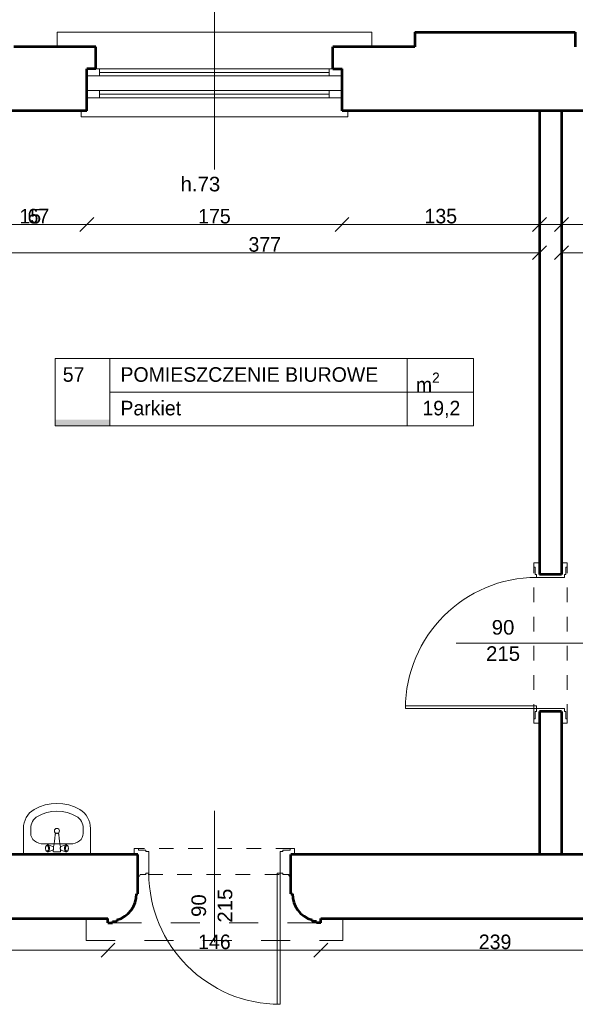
# Model space of a CAD drawing. Header units: inches. Extents: x -21887 to 84279, y -131485 to 67836.
# Tile 225 of 256: x 38945 to 42756, y 54442 to 61197. Entities that reach past the tile are written whole.
import ezdxf

# ---------------------------------------------------------------- set-up
doc = ezdxf.new("R2010")
doc.units = ezdxf.units.IN
doc.header["$MEASUREMENT"] = 0
doc.linetypes.add('Dashed', pattern=[400, 200, -200])
doc.linetypes.add('Dashed copy', pattern=[200, 100, -100])
doc.layers.get('0').update_dxf_attribs({"lineweight": 13})
doc.layers.get('Defpoints').update_dxf_attribs({"lineweight": 13})
for name, color, linetype, lineweight in [('AI_MURY', 7, 'Continuous', 53), ('Dimensioning', 7, 'Continuous', 13), ('DRZWI', 7, 'Continuous', 13), ('dzialowki', 7, 'Continuous', 53), ('Furniture & Equipment', 7, 'Continuous', 13), ('OPISY TABELKI', 7, 'Continuous', 13), ('PODCIAGI', 7, 'Continuous', 13)]:
    doc.layers.add(name, color=color, linetype=linetype, lineweight=lineweight)
doc.styles.add('GENERATED_STYLE_7', font='txt')
doc.styles.add('GENERATED_STYLE_8', font='txt')
doc.styles.add('GENERATED_STYLE_9', font='txt')
doc.styles.add('Style-Courier New', font='txt')
doc.dimstyles.new('Dimstyle_5', dxfattribs={"dimtxt": 100, "dimasz": 95, "dimexe": 0.18, "dimexo": 0, "dimgap": 0.09, "dimtad": 1, "dimtih": 1, "dimtoh": 1, "dimdec": 0, "dimlfac": 0.1, "dimzin": 0, "dimdsep": 46, "dimlunit": 5, "dimtxsty": 'GENERATED_STYLE_7', "dimblk": 'ARROWHEAD_6', "dimcen": 0.09, "dimclrd": 161, "dimclre": 161, "dimclrt": 7, "dimadec": 0, "dimazin": 0, "dimtfac": 1, "dimtdec": 0, "dimtmove": 0, "dimatfit": 3, "dimfxl": 0, "dimtolj": 1, "dimtzin": 0, "dimarcsym": 0})

# ---------------------------------------------------------------- blocks, each defined once
blk = doc.blocks.new('Basin 01_59')
at = {"layer": 'Furniture & Equipment', "color": 9, "linetype": 'Continuous'}
for p, q in [((0, 350), (0, 171.8)), ((460, 350), (0, 350)), ((460, 350), (460, 171.8)), ((138.9, 278.2), (138.9, 278.2)), ((321.1, 278.2), (138.9, 278.2)), ((151.7, 311.7), (151.5, 308.2)), ((151.7, 311.7), (151.5, 308.2)), ((151.5, 308.2), (151.7, 304.7)), ((151.5, 308.2), (151.7, 304.7)), ((152.1, 315), (151.7, 311.7)), ((152.1, 315), (151.7, 311.7)), ((151.7, 304.7), (152.1, 301.4)), ((151.7, 304.7), (152.1, 301.4)), ((152.8, 318.2), (152.1, 315)), ((152.8, 318.2), (152.1, 315)), ((152.1, 301.4), (152.8, 298.2)), ((152.1, 301.4), (152.8, 298.2)), ((153.8, 321.1), (152.8, 318.2)), ((153.8, 321.1), (152.8, 318.2)), ((152.8, 298.2), (153.8, 295.3)), ((152.8, 298.2), (153.8, 295.3)), ((155.1, 323.5), (153.8, 321.1)), ((155.1, 323.5), (153.8, 321.1)), ((153.8, 295.3), (155.1, 292.9)), ((153.8, 295.3), (155.1, 292.9)), ((156.5, 325.5), (155.1, 323.5)), ((156.5, 325.5), (155.1, 323.5)), ((155.1, 292.9), (156.5, 290.9)), ((155.1, 292.9), (156.5, 290.9)), ((158.1, 327), (156.5, 325.5)), ((158.1, 327), (156.5, 325.5)), ((156.5, 290.9), (158.1, 289.4)), ((156.5, 290.9), (158.1, 289.4)), ((162.6, 330.7), (158.1, 327)), ((162.6, 330.7), (158.1, 327)), ((159.8, 327.9), (158.1, 327)), ((159.8, 327.9), (158.1, 327)), ((158.1, 289.4), (159.8, 288.5)), ((162.6, 285.6), (158.1, 289.4)), ((158.1, 289.4), (159.8, 288.5)), ((162.6, 285.6), (158.1, 289.4)), ((161.5, 328.2), (159.8, 327.9)), ((161.5, 328.2), (159.8, 327.9)), ((159.8, 288.5), (161.5, 288.2)), ((159.8, 288.5), (161.5, 288.2)), ((163.2, 327.9), (161.5, 328.2)), ((163.2, 327.9), (161.5, 328.2)), ((161.5, 288.2), (163.2, 288.5)), ((161.5, 288.2), (163.2, 288.5)), ((164.6, 331.8), (162.6, 330.7)), ((164.6, 331.8), (162.6, 330.7)), ((162.6, 285.6), (164.6, 284.6)), ((162.6, 285.6), (164.6, 284.6)), ((164.9, 327), (163.2, 327.9)), ((164.9, 327), (163.2, 327.9)), ((163.2, 288.5), (164.9, 289.4)), ((163.2, 288.5), (164.9, 289.4)), ((166.7, 332.2), (164.6, 331.8)), ((166.7, 332.2), (164.6, 331.8)), ((164.6, 284.6), (166.7, 284.2)), ((164.6, 284.6), (166.7, 284.2)), ((166.5, 325.5), (164.9, 327)), ((166.5, 325.5), (164.9, 327)), ((164.9, 289.4), (166.5, 290.9)), ((164.9, 289.4), (166.5, 290.9)), ((167.9, 323.5), (166.5, 325.5)), ((167.9, 323.5), (166.5, 325.5)), ((166.5, 290.9), (167.9, 292.9)), ((166.5, 290.9), (167.9, 292.9)), ((168.8, 331.8), (166.7, 332.2)), ((168.8, 331.8), (166.7, 332.2)), ((166.7, 284.2), (168.8, 284.6)), ((166.7, 284.2), (168.8, 284.6)), ((169.2, 321.1), (167.9, 323.5)), ((169.2, 321.1), (167.9, 323.5)), ((167.9, 292.9), (169.2, 295.3)), ((167.9, 292.9), (169.2, 295.3)), ((170.8, 330.7), (168.8, 331.8)), ((202.4, 320), (168.8, 331.8)), ((170.8, 330.7), (168.8, 331.8)), ((202.4, 320), (168.8, 331.8)), ((202.4, 296.4), (168.8, 284.6)), ((202.4, 296.4), (168.8, 284.6)), ((168.8, 284.6), (170.8, 285.6)), ((168.8, 284.6), (170.8, 285.6)), ((170.2, 318.2), (169.2, 321.1)), ((170.2, 318.2), (169.2, 321.1)), ((169.2, 295.3), (170.2, 298.2)), ((169.2, 295.3), (170.2, 298.2)), ((170.9, 315), (170.2, 318.2)), ((170.9, 315), (170.2, 318.2)), ((170.2, 298.2), (170.9, 301.4)), ((170.2, 298.2), (170.9, 301.4)), ((172.7, 329), (170.8, 330.7)), ((172.7, 329), (170.8, 330.7)), ((170.8, 285.6), (172.7, 287.4)), ((170.8, 285.6), (172.7, 287.4)), ((171.4, 311.7), (170.9, 315)), ((171.4, 311.7), (170.9, 315)), ((170.9, 301.4), (171.4, 304.7)), ((170.9, 301.4), (171.4, 304.7)), ((171.5, 308.2), (171.4, 311.7)), ((171.5, 308.2), (171.4, 311.7)), ((171.4, 304.7), (171.5, 308.2)), ((171.4, 304.7), (171.5, 308.2)), ((174.4, 326.6), (172.7, 329)), ((174.4, 326.6), (172.7, 329)), ((172.7, 287.4), (174.4, 289.8)), ((172.7, 287.4), (174.4, 289.8)), ((175.9, 323.6), (174.4, 326.6)), ((175.9, 323.6), (174.4, 326.6)), ((174.4, 289.8), (175.9, 292.8)), ((174.4, 289.8), (175.9, 292.8)), ((177.1, 320.2), (175.9, 323.6)), ((177.1, 320.2), (175.9, 323.6)), ((175.9, 292.8), (177.1, 296.2)), ((175.9, 292.8), (177.1, 296.2)), ((178, 316.4), (177.1, 320.2)), ((178, 316.4), (177.1, 320.2)), ((177.1, 296.2), (178, 300)), ((177.1, 296.2), (178, 300)), ((178.5, 312.4), (178, 316.4)), ((178.5, 312.4), (178, 316.4)), ((178, 300), (178.5, 304)), ((178, 300), (178.5, 304)), ((178.7, 308.2), (178.5, 312.4)), ((178.7, 308.2), (178.5, 312.4)), ((178.5, 304), (178.7, 308.2)), ((178.5, 304), (178.7, 308.2)), ((203.4, 319.5), (202.4, 320)), ((203.4, 319.5), (202.4, 320)), ((202.4, 296.4), (203.4, 296.9)), ((202.4, 296.4), (203.4, 296.9)), ((204.3, 318.6), (203.4, 319.5)), ((204.3, 318.6), (203.4, 319.5)), ((203.4, 296.9), (204.3, 297.8)), ((203.4, 296.9), (204.3, 297.8)), ((205.2, 317.4), (204.3, 318.6)), ((205.2, 317.4), (204.3, 318.6)), ((204.3, 297.8), (205.2, 299)), ((204.3, 297.8), (205.2, 299)), ((206.7, 318.2), (204.6, 318.2)), ((206.7, 318.2), (204.6, 318.2)), ((207.1, 298.2), (204.6, 298.2)), ((207.1, 298.2), (204.6, 298.2)), ((205.2, 331.2), (205, 330.7)), ((205.2, 331.2), (205, 330.7)), ((205, 330.7), (205, 330.2)), ((205, 330.7), (205, 330.2)), ((205, 330.2), (205, 318.2)), ((205, 330.2), (205, 318.2)), ((205, 298.2), (205, 296.2)), ((205, 298.2), (205, 296.2)), ((205, 296.2), (205, 295.7)), ((205, 296.2), (205, 295.7)), ((205, 295.7), (205.2, 295.2)), ((205, 295.7), (205.2, 295.2)), ((205.4, 331.7), (205.2, 331.2)), ((205.4, 331.7), (205.2, 331.2)), ((205.9, 315.9), (205.2, 317.4)), ((205.9, 315.9), (205.2, 317.4)), ((205.2, 299), (205.9, 300.5)), ((205.2, 299), (205.9, 300.5)), ((205.2, 295.2), (208.1, 288.3)), ((205.2, 295.2), (208.1, 288.3)), ((205.7, 332.1), (205.4, 331.7)), ((205.7, 332.1), (205.4, 331.7)), ((206.1, 332.5), (205.7, 332.1)), ((206.1, 332.5), (205.7, 332.1)), ((206.5, 314.2), (205.9, 315.9)), ((206.5, 314.2), (205.9, 315.9)), ((205.9, 300.5), (206.5, 302.2)), ((205.9, 300.5), (206.5, 302.2)), ((206.5, 332.8), (206.1, 332.5)), ((206.5, 332.8), (206.1, 332.5)), ((207, 333), (206.5, 332.8)), ((207, 333), (206.5, 332.8)), ((207, 312.3), (206.5, 314.2)), ((207, 312.3), (206.5, 314.2)), ((206.5, 302.2), (207, 304.1)), ((206.5, 302.2), (207, 304.1)), ((207.5, 333.2), (207, 333)), ((207.5, 333.2), (207, 333)), ((207.2, 310.3), (207, 312.3)), ((207.2, 310.3), (207, 312.3)), ((207, 304.1), (207.2, 306.1)), ((207, 304.1), (207.2, 306.1)), ((207.3, 308.2), (207.2, 310.3)), ((207.3, 308.2), (207.2, 310.3)), ((207.2, 306.1), (207.3, 308.2)), ((207.2, 306.1), (207.3, 308.2)), ((208, 333.2), (207.5, 333.2)), ((208, 333.2), (207.5, 333.2)), ((252, 333.2), (208, 333.2)), ((252, 333.2), (208, 333.2)), ((208, 288.6), (210.7, 276.6)), ((208, 288.6), (210.7, 276.6)), ((210.7, 276.6), (213, 260.3)), ((210.7, 276.6), (213, 260.3)), ((249.3, 276.6), (247, 260.3)), ((249.3, 276.6), (247, 260.3)), ((252, 288.6), (249.3, 276.6)), ((252, 288.6), (249.3, 276.6)), ((254.8, 295.2), (251.9, 288.3)), ((254.8, 295.2), (251.9, 288.3)), ((252.5, 333.2), (252, 333.2)), ((252.5, 333.2), (252, 333.2)), ((253, 333), (252.5, 333.2)), ((253, 333), (252.5, 333.2)), ((252.8, 310.3), (252.7, 308.2)), ((252.8, 310.3), (252.7, 308.2)), ((252.7, 308.2), (252.8, 306.1)), ((252.7, 308.2), (252.8, 306.1)), ((253, 312.3), (252.8, 310.3)), ((253, 312.3), (252.8, 310.3)), ((252.8, 306.1), (253, 304.1)), ((252.8, 306.1), (253, 304.1)), ((253.5, 332.8), (253, 333)), ((253.5, 332.8), (253, 333)), ((253.5, 314.2), (253, 312.3)), ((253.5, 314.2), (253, 312.3)), ((253, 304.1), (253.5, 302.2)), ((253, 304.1), (253.5, 302.2)), ((255.4, 298.2), (253.2, 298.2)), ((255.4, 298.2), (253.2, 298.2)), ((253.9, 332.5), (253.5, 332.8)), ((253.9, 332.5), (253.5, 332.8)), ((255.4, 318.2), (253.5, 318.2)), ((255.4, 318.2), (253.5, 318.2)), ((254.1, 315.9), (253.5, 314.2)), ((254.1, 315.9), (253.5, 314.2)), ((253.5, 302.2), (254.1, 300.5)), ((253.5, 302.2), (254.1, 300.5)), ((254.3, 332.1), (253.9, 332.5)), ((254.3, 332.1), (253.9, 332.5)), ((254.8, 317.4), (254.1, 315.9)), ((254.8, 317.4), (254.1, 315.9)), ((254.1, 300.5), (254.8, 299)), ((254.1, 300.5), (254.8, 299)), ((254.6, 331.7), (254.3, 332.1)), ((254.6, 331.7), (254.3, 332.1)), ((254.8, 331.2), (254.6, 331.7)), ((254.8, 331.2), (254.6, 331.7)), ((255, 330.7), (254.8, 331.2)), ((255, 330.7), (254.8, 331.2)), ((255.7, 318.6), (254.8, 317.4)), ((255.7, 318.6), (254.8, 317.4)), ((254.8, 299), (255.7, 297.8)), ((254.8, 299), (255.7, 297.8)), ((254.8, 295.2), (255, 295.7)), ((254.8, 295.2), (255, 295.7)), ((255, 330.2), (255, 330.7)), ((255, 330.2), (255, 330.7)), ((255, 318.2), (255, 330.2)), ((255, 318.2), (255, 330.2)), ((255, 296.2), (255, 298.2)), ((255, 296.2), (255, 298.2)), ((255, 295.7), (255, 296.2)), ((255, 295.7), (255, 296.2)), ((256.6, 319.5), (255.7, 318.6)), ((256.6, 319.5), (255.7, 318.6)), ((255.7, 297.8), (256.6, 296.9)), ((255.7, 297.8), (256.6, 296.9)), ((257.6, 320), (256.6, 319.5)), ((257.6, 320), (256.6, 319.5)), ((256.6, 296.9), (257.6, 296.4)), ((256.6, 296.9), (257.6, 296.4)), ((257.6, 320), (291.2, 331.8)), ((257.6, 320), (291.2, 331.8)), ((257.6, 296.4), (291.2, 284.6)), ((257.6, 296.4), (291.2, 284.6)), ((281.5, 312.4), (281.3, 308.2)), ((281.5, 312.4), (281.3, 308.2)), ((281.3, 308.2), (281.5, 304)), ((281.3, 308.2), (281.5, 304)), ((282, 316.4), (281.5, 312.4)), ((282, 316.4), (281.5, 312.4)), ((281.5, 304), (282, 300)), ((281.5, 304), (282, 300)), ((282.9, 320.2), (282, 316.4)), ((282.9, 320.2), (282, 316.4)), ((282, 300), (282.9, 296.2)), ((282, 300), (282.9, 296.2)), ((284.1, 323.6), (282.9, 320.2)), ((284.1, 323.6), (282.9, 320.2)), ((282.9, 296.2), (284.1, 292.8)), ((282.9, 296.2), (284.1, 292.8)), ((285.6, 326.6), (284.1, 323.6)), ((285.6, 326.6), (284.1, 323.6)), ((284.1, 292.8), (285.6, 289.8)), ((284.1, 292.8), (285.6, 289.8)), ((287.3, 329), (285.6, 326.6)), ((287.3, 329), (285.6, 326.6)), ((285.6, 289.8), (287.3, 287.4)), ((285.6, 289.8), (287.3, 287.4)), ((289.2, 330.7), (287.3, 329)), ((289.2, 330.7), (287.3, 329)), ((287.3, 287.4), (289.2, 285.6)), ((287.3, 287.4), (289.2, 285.6)), ((288.6, 311.7), (288.5, 308.2)), ((288.6, 311.7), (288.5, 308.2)), ((288.5, 308.2), (288.6, 304.7)), ((288.5, 308.2), (288.6, 304.7)), ((289.1, 315), (288.6, 311.7)), ((289.1, 315), (288.6, 311.7)), ((288.6, 304.7), (289.1, 301.4)), ((288.6, 304.7), (289.1, 301.4)), ((289.8, 318.2), (289.1, 315)), ((289.8, 318.2), (289.1, 315)), ((289.1, 301.4), (289.8, 298.2)), ((289.1, 301.4), (289.8, 298.2)), ((291.2, 331.8), (289.2, 330.7)), ((291.2, 331.8), (289.2, 330.7)), ((289.2, 285.6), (291.2, 284.6)), ((289.2, 285.6), (291.2, 284.6)), ((290.8, 321.1), (289.8, 318.2)), ((290.8, 321.1), (289.8, 318.2)), ((289.8, 298.2), (290.8, 295.3)), ((289.8, 298.2), (290.8, 295.3)), ((292.1, 323.5), (290.8, 321.1)), ((292.1, 323.5), (290.8, 321.1)), ((290.8, 295.3), (292.1, 292.9)), ((290.8, 295.3), (292.1, 292.9)), ((293.3, 332.2), (291.2, 331.8)), ((293.3, 332.2), (291.2, 331.8)), ((291.2, 284.6), (293.3, 284.2)), ((291.2, 284.6), (293.3, 284.2)), ((293.5, 325.5), (292.1, 323.5)), ((293.5, 325.5), (292.1, 323.5)), ((292.1, 292.9), (293.5, 290.9)), ((292.1, 292.9), (293.5, 290.9)), ((295.4, 331.8), (293.3, 332.2)), ((295.4, 331.8), (293.3, 332.2)), ((293.3, 284.2), (295.4, 284.6)), ((293.3, 284.2), (295.4, 284.6)), ((295.1, 327), (293.5, 325.5)), ((295.1, 327), (293.5, 325.5)), ((293.5, 290.9), (295.1, 289.4)), ((293.5, 290.9), (295.1, 289.4)), ((296.8, 327.9), (295.1, 327)), ((296.8, 327.9), (295.1, 327)), ((295.1, 289.4), (296.8, 288.5)), ((295.1, 289.4), (296.8, 288.5)), ((297.4, 330.7), (295.4, 331.8)), ((297.4, 330.7), (295.4, 331.8)), ((295.4, 284.6), (297.4, 285.6)), ((295.4, 284.6), (297.4, 285.6)), ((298.5, 328.2), (296.8, 327.9)), ((298.5, 328.2), (296.8, 327.9)), ((296.8, 288.5), (298.5, 288.2)), ((296.8, 288.5), (298.5, 288.2)), ((297.4, 330.7), (301.9, 327)), ((297.4, 330.7), (301.9, 327)), ((297.4, 285.6), (301.9, 289.4)), ((297.4, 285.6), (301.9, 289.4)), ((300.2, 327.9), (298.5, 328.2)), ((300.2, 327.9), (298.5, 328.2)), ((298.5, 288.2), (300.2, 288.5)), ((298.5, 288.2), (300.2, 288.5)), ((301.9, 327), (300.2, 327.9)), ((301.9, 327), (300.2, 327.9)), ((300.2, 288.5), (301.9, 289.4)), ((300.2, 288.5), (301.9, 289.4)), ((303.5, 325.5), (301.9, 327)), ((303.5, 325.5), (301.9, 327)), ((301.9, 289.4), (303.5, 290.9)), ((301.9, 289.4), (303.5, 290.9)), ((304.9, 323.5), (303.5, 325.5)), ((304.9, 323.5), (303.5, 325.5)), ((303.5, 290.9), (304.9, 292.9)), ((303.5, 290.9), (304.9, 292.9)), ((306.2, 321.1), (304.9, 323.5)), ((306.2, 321.1), (304.9, 323.5)), ((304.9, 292.9), (306.2, 295.3)), ((304.9, 292.9), (306.2, 295.3)), ((307.2, 318.2), (306.2, 321.1)), ((307.2, 318.2), (306.2, 321.1)), ((306.2, 295.3), (307.2, 298.2)), ((306.2, 295.3), (307.2, 298.2)), ((307.9, 315), (307.2, 318.2)), ((307.9, 315), (307.2, 318.2)), ((307.2, 298.2), (307.9, 301.4)), ((307.2, 298.2), (307.9, 301.4)), ((308.3, 311.7), (307.9, 315)), ((308.3, 311.7), (307.9, 315)), ((307.9, 301.4), (308.3, 304.7)), ((307.9, 301.4), (308.3, 304.7)), ((308.5, 308.2), (308.3, 311.7)), ((308.5, 308.2), (308.3, 311.7)), ((308.3, 304.7), (308.5, 308.2)), ((308.3, 304.7), (308.5, 308.2)), ((50, 207.5), (50, 171.8)), ((213, 260.4), (215, 239.3)), ((213, 260.4), (215, 239.3)), ((215, 239.3), (216.8, 216.1)), ((215, 239.3), (216.8, 216.1)), ((217, 214), (216.8, 216.1)), ((217, 214), (216.8, 216.1)), ((217, 213.9), (217, 214)), ((217, 213.9), (217, 214)), ((217.6, 211.9), (217, 213.9)), ((217.6, 211.9), (217, 213.9)), ((218.6, 210.1), (217.6, 211.9)), ((218.6, 210.1), (217.6, 211.9)), ((220, 208.3), (218.6, 210.1)), ((220, 208.3), (218.6, 210.1)), ((221.6, 206.9), (220, 208.3)), ((221.6, 206.9), (220, 208.3)), ((223.5, 205.7), (221.6, 206.9)), ((223.5, 205.7), (221.6, 206.9)), ((225.6, 204.9), (223.5, 205.7)), ((225.6, 204.9), (223.5, 205.7)), ((225, 204.9), (223.9, 205.6)), ((226.6, 204.2), (225, 204.9)), ((227.7, 204.3), (225.6, 204.9)), ((227.7, 204.3), (225.6, 204.9)), ((228.3, 203.8), (226.6, 204.2)), ((230, 204.2), (227.7, 204.3)), ((230, 204.2), (227.7, 204.3)), ((230, 203.7), (228.3, 203.8)), ((232.3, 204.3), (230, 204.2)), ((232.3, 204.3), (230, 204.2)), ((231.7, 203.8), (230, 203.7)), ((233.4, 204.2), (231.7, 203.8)), ((234.4, 204.9), (232.3, 204.3)), ((234.4, 204.9), (232.3, 204.3)), ((235, 204.9), (233.4, 204.2)), ((236.5, 205.7), (234.4, 204.9)), ((236.5, 205.7), (234.4, 204.9)), ((236.1, 205.6), (235, 204.9)), ((238.4, 206.9), (236.5, 205.7)), ((238.4, 206.9), (236.5, 205.7)), ((240, 208.3), (238.4, 206.9)), ((240, 208.3), (238.4, 206.9)), ((241.4, 210.1), (240, 208.3)), ((241.4, 210.1), (240, 208.3)), ((242.4, 211.9), (241.4, 210.1)), ((242.4, 211.9), (241.4, 210.1)), ((243, 213.9), (242.4, 211.9)), ((243, 213.9), (242.4, 211.9)), ((243.2, 216.1), (243, 214)), ((243.2, 216.1), (243, 214)), ((243, 213.9), (243, 214)), ((243, 213.9), (243, 214)), ((245, 239.3), (243.2, 216.1)), ((245, 239.3), (243.2, 216.1)), ((247, 260.4), (245, 239.3)), ((247, 260.4), (245, 239.3)), ((410, 207.5), (410, 171.8))]:
    blk.add_line(p, q, dxfattribs=at)
at = {"layer": 'Furniture & Equipment', "color": 9, "linetype": 'Continuous', "flags": 128}
for points in [[(138.9, 278.2), (121.6, 276.9), (104.9, 272.8), (89.5, 266.3), (76, 257.5), (65, 246.8), (56.8, 234.5), (51.7, 221.3), (50, 207.5)], [(410, 207.5), (408.3, 221.3), (403.2, 234.5), (395, 246.8), (384, 257.5), (370.5, 266.3), (355.1, 272.8), (338.4, 276.9), (321.1, 278.2)], [(0, 171.8), (1.2, 152.1), (5, 132.7), (11.1, 114.1), (19.5, 96.5), (30.1, 80.2), (42.7, 65.6), (56.9, 52.9), (72.7, 42.3)], [(50, 171.8), (50.8, 159.2), (53.2, 146.8), (57.1, 134.9), (62.5, 123.6), (69.3, 113.2), (77.3, 103.8), (86.4, 95.7), (96.5, 89)], [(363.5, 89), (373.6, 95.7), (382.7, 103.8), (390.7, 113.2), (397.5, 123.6), (402.9, 134.9), (406.8, 146.8), (409.2, 159.2), (410, 171.8)], [(387.3, 42.3), (403.1, 52.9), (417.3, 65.6), (429.9, 80.2), (440.5, 96.5), (448.9, 114.1), (455, 132.7), (458.8, 152.1), (460, 171.8)], [(96.5, 89), (128, 73.4), (161.1, 62.2), (195.3, 55.3), (230, 53), (264.7, 55.3), (298.9, 62.2), (332, 73.4), (363.5, 89)], [(72.7, 42.3), (109.8, 24), (148.8, 10.8), (189.1, 2.7), (230, 0), (270.9, 2.7), (311.2, 10.8), (350.2, 24), (387.3, 42.3)]]:
    blk.add_lwpolyline(points, dxfattribs=at)
at = {"layer": 'Furniture & Equipment', "color": 9, "linetype": 'Continuous'}
blk.add_circle((230, 188.9), 17.5, dxfattribs=at)
blk = doc.blocks.new('ARROWHEAD_6')
at = {"color": 0, "linetype": 'Continuous'}
for p, q in [((0, 0), (-1, 0)), ((-0.5, -0.5), (0.5, 0.5))]:
    blk.add_line(p, q, dxfattribs=at)
blk = doc.blocks.new('*U1086')
at = {"layer": 'Defpoints', "color": 0, "linetype": 'Continuous'}
for p in [(42510.5, 59598.3), (38740.5, 59357.9), (42510.5, 59274.2)]:
    blk.add_point(p, dxfattribs=at)
at = {"layer": 'Dimensioning', "color": 161, "linetype": 'Continuous', "lineweight": -2}
for p, q in [((38740.5, 59598.2), (38740.5, 59598.5)), ((38835.5, 59598.3), (42415.5, 59598.3)), ((42510.5, 59598.2), (42510.5, 59598.5))]:
    blk.add_line(p, q, dxfattribs=at)
at = {"layer": 'Dimensioning', "color": 161, "linetype": 'Continuous', "lineweight": -2, "xscale": 95, "yscale": 95, "zscale": 95, "rotation": 180}
blk.add_blockref('ARROWHEAD_6', (38740.5, 59598.3), dxfattribs=at)
at = {"layer": 'Dimensioning', "color": 161, "linetype": 'Continuous', "lineweight": -2, "xscale": 95, "yscale": 95, "zscale": 95}
blk.add_blockref('ARROWHEAD_6', (42510.5, 59598.3), dxfattribs=at)
at = {"layer": 'Dimensioning', "color": 7, "linetype": 'Continuous', "insert": (40625.5, 59654.6), "char_height": 100, "attachment_point": 5, "style": 'GENERATED_STYLE_7'}
blk.add_mtext('377', dxfattribs=at)
blk = doc.blocks.new('*D2048')
at = {"layer": 'Defpoints'}
for p in [(40625.5, 59598.3), (42510.5, 59598.3), (38740.5, 59357.9), (42510.5, 59274.2)]:
    blk.add_point(p, dxfattribs=at)
at = {"layer": 'Dimensioning', "color": 161, "linetype": 'Continuous'}
blk.add_blockref('*U1086', (0, 0), dxfattribs=at)
blk = doc.blocks.new('*U1365')
at = {"layer": 'Defpoints', "color": 0, "linetype": 'Continuous'}
for p in [(46280.5, 59598.3), (42660.5, 59263.8), (46280.5, 59120.7)]:
    blk.add_point(p, dxfattribs=at)
at = {"layer": 'Dimensioning', "color": 161, "linetype": 'Continuous', "lineweight": -2}
for p, q in [((42660.5, 59598.2), (42660.5, 59598.5)), ((42755.5, 59598.3), (46185.5, 59598.3)), ((46280.5, 59598.2), (46280.5, 59598.5))]:
    blk.add_line(p, q, dxfattribs=at)
at = {"layer": 'Dimensioning', "color": 161, "linetype": 'Continuous', "lineweight": -2, "xscale": 95, "yscale": 95, "zscale": 95, "rotation": 180}
blk.add_blockref('ARROWHEAD_6', (42660.5, 59598.3), dxfattribs=at)
at = {"layer": 'Dimensioning', "color": 161, "linetype": 'Continuous', "lineweight": -2, "xscale": 95, "yscale": 95, "zscale": 95}
blk.add_blockref('ARROWHEAD_6', (46280.5, 59598.3), dxfattribs=at)
at = {"layer": 'Dimensioning', "color": 7, "linetype": 'Continuous', "insert": (44470.5, 59654.6), "char_height": 100, "attachment_point": 5, "style": 'GENERATED_STYLE_7'}
blk.add_mtext('362', dxfattribs=at)
blk = doc.blocks.new('*D2545')
at = {"layer": 'Defpoints'}
for p in [(44470.5, 59598.3), (46280.5, 59598.3), (42660.5, 59263.8), (46280.5, 59120.7)]:
    blk.add_point(p, dxfattribs=at)
at = {"layer": 'Dimensioning', "color": 161, "linetype": 'Continuous'}
blk.add_blockref('*U1365', (0, 0), dxfattribs=at)
blk = doc.blocks.new('*U1670')
at = {"layer": 'Defpoints', "color": 0, "linetype": 'Continuous'}
for p in [(37160.5, 55030.7), (39550.5, 55030.7), (39550.5, 54813.9)]:
    blk.add_point(p, dxfattribs=at)
at = {"layer": 'Dimensioning', "color": 161, "linetype": 'Continuous', "lineweight": -2}
for p, q in [((37160.5, 54814), (37160.5, 54813.7)), ((37255.5, 54813.9), (39455.5, 54813.9)), ((39550.5, 54814), (39550.5, 54813.7))]:
    blk.add_line(p, q, dxfattribs=at)
at = {"layer": 'Dimensioning', "color": 161, "linetype": 'Continuous', "lineweight": -2, "xscale": 95, "yscale": 95, "zscale": 95, "rotation": 180}
blk.add_blockref('ARROWHEAD_6', (37160.5, 54813.9), dxfattribs=at)
at = {"layer": 'Dimensioning', "color": 161, "linetype": 'Continuous', "lineweight": -2, "xscale": 95, "yscale": 95, "zscale": 95}
blk.add_blockref('ARROWHEAD_6', (39550.5, 54813.9), dxfattribs=at)
at = {"layer": 'Dimensioning', "color": 7, "linetype": 'Continuous', "insert": (38355.5, 54870.1), "char_height": 100, "attachment_point": 5, "style": 'GENERATED_STYLE_7'}
blk.add_mtext('239', dxfattribs=at)
blk = doc.blocks.new('*D3348')
at = {"layer": 'Defpoints'}
for p in [(37160.5, 55030.7), (39550.5, 55030.7), (38355.5, 54813.9), (39550.5, 54813.9)]:
    blk.add_point(p, dxfattribs=at)
at = {"layer": 'Dimensioning', "color": 161, "linetype": 'Continuous'}
blk.add_blockref('*U1670', (0, 0), dxfattribs=at)
blk = doc.blocks.new('*U1671')
at = {"layer": 'Defpoints', "color": 0, "linetype": 'Continuous'}
for p in [(39550.5, 55030.7), (41010.5, 55030.7), (41010.5, 54813.9)]:
    blk.add_point(p, dxfattribs=at)
at = {"layer": 'Dimensioning', "color": 161, "linetype": 'Continuous', "lineweight": -2}
for p, q in [((39550.5, 54814), (39550.5, 54813.7)), ((39645.5, 54813.9), (40915.5, 54813.9)), ((41010.5, 54814), (41010.5, 54813.7))]:
    blk.add_line(p, q, dxfattribs=at)
at = {"layer": 'Dimensioning', "color": 161, "linetype": 'Continuous', "lineweight": -2, "xscale": 95, "yscale": 95, "zscale": 95, "rotation": 180}
blk.add_blockref('ARROWHEAD_6', (39550.5, 54813.9), dxfattribs=at)
at = {"layer": 'Dimensioning', "color": 161, "linetype": 'Continuous', "lineweight": -2, "xscale": 95, "yscale": 95, "zscale": 95}
blk.add_blockref('ARROWHEAD_6', (41010.5, 54813.9), dxfattribs=at)
at = {"layer": 'Dimensioning', "color": 7, "linetype": 'Continuous', "insert": (40280.5, 54870.1), "char_height": 100, "attachment_point": 5, "style": 'GENERATED_STYLE_7'}
blk.add_mtext('146', dxfattribs=at)
blk = doc.blocks.new('*D3349')
at = {"layer": 'Defpoints'}
for p in [(39550.5, 55030.7), (41010.5, 55030.7), (40280.5, 54813.9), (41010.5, 54813.9)]:
    blk.add_point(p, dxfattribs=at)
at = {"layer": 'Dimensioning', "color": 161, "linetype": 'Continuous'}
blk.add_blockref('*U1671', (0, 0), dxfattribs=at)
blk = doc.blocks.new('*U1672')
at = {"layer": 'Defpoints', "color": 0, "linetype": 'Continuous'}
for p in [(41010.5, 55030.7), (43400.5, 55030.7), (43400.5, 54813.9)]:
    blk.add_point(p, dxfattribs=at)
at = {"layer": 'Dimensioning', "color": 161, "linetype": 'Continuous', "lineweight": -2}
for p, q in [((41010.5, 54814), (41010.5, 54813.7)), ((41105.5, 54813.9), (43305.5, 54813.9)), ((43400.5, 54814), (43400.5, 54813.7))]:
    blk.add_line(p, q, dxfattribs=at)
at = {"layer": 'Dimensioning', "color": 161, "linetype": 'Continuous', "lineweight": -2, "xscale": 95, "yscale": 95, "zscale": 95, "rotation": 180}
blk.add_blockref('ARROWHEAD_6', (41010.5, 54813.9), dxfattribs=at)
at = {"layer": 'Dimensioning', "color": 161, "linetype": 'Continuous', "lineweight": -2, "xscale": 95, "yscale": 95, "zscale": 95}
blk.add_blockref('ARROWHEAD_6', (43400.5, 54813.9), dxfattribs=at)
at = {"layer": 'Dimensioning', "color": 7, "linetype": 'Continuous', "insert": (42205.5, 54870.1), "char_height": 100, "attachment_point": 5, "style": 'GENERATED_STYLE_7'}
blk.add_mtext('239', dxfattribs=at)
blk = doc.blocks.new('*D3350')
at = {"layer": 'Defpoints'}
for p in [(41010.5, 55030.7), (43400.5, 55030.7), (42205.5, 54813.9), (43400.5, 54813.9)]:
    blk.add_point(p, dxfattribs=at)
at = {"layer": 'Dimensioning', "color": 161, "linetype": 'Continuous'}
blk.add_blockref('*U1672', (0, 0), dxfattribs=at)
blk = doc.blocks.new('*U1716')
at = {"layer": 'Defpoints', "color": 0, "linetype": 'Continuous'}
for p in [(38590.5, 60570.7), (38740.5, 60570.7), (38740.5, 59792.4)]:
    blk.add_point(p, dxfattribs=at)
at = {"layer": 'Dimensioning', "color": 161, "linetype": 'Continuous', "lineweight": -2}
for p, q in [((38495.5, 59792.4), (38400.5, 59792.4)), ((38590.5, 59792.6), (38590.5, 59792.3)), ((38590.5, 59792.4), (38740.5, 59792.4)), ((38740.5, 59792.6), (38740.5, 59792.3)), ((38835.5, 59792.4), (39103.9, 59792.4))]:
    blk.add_line(p, q, dxfattribs=at)
at = {"layer": 'Dimensioning', "color": 161, "linetype": 'Continuous', "lineweight": -2, "xscale": 95, "yscale": 95, "zscale": 95}
blk.add_blockref('ARROWHEAD_6', (38590.5, 59792.4), dxfattribs=at)
at = {"layer": 'Dimensioning', "color": 161, "linetype": 'Continuous', "lineweight": -2, "xscale": 95, "yscale": 95, "zscale": 95, "rotation": 180}
blk.add_blockref('ARROWHEAD_6', (38740.5, 59792.4), dxfattribs=at)
at = {"layer": 'Dimensioning', "color": 7, "linetype": 'Continuous', "insert": (39017.2, 59848.2), "char_height": 100, "attachment_point": 5, "style": 'GENERATED_STYLE_7'}
blk.add_mtext('15', dxfattribs=at)
blk = doc.blocks.new('*D3394')
at = {"layer": 'Defpoints'}
for p in [(38590.5, 60570.7), (38740.5, 60570.7), (38740.5, 59792.4), (39017.2, 59792.4)]:
    blk.add_point(p, dxfattribs=at)
at = {"layer": 'Dimensioning', "color": 161, "linetype": 'Continuous'}
blk.add_blockref('*U1716', (0, 0), dxfattribs=at)
blk = doc.blocks.new('*U1717')
at = {"layer": 'Defpoints', "color": 0, "linetype": 'Continuous'}
for p in [(38740.5, 60570.7), (39405.5, 60570.7), (39405.5, 59792.4)]:
    blk.add_point(p, dxfattribs=at)
at = {"layer": 'Dimensioning', "color": 161, "linetype": 'Continuous', "lineweight": -2}
for p, q in [((38740.5, 59792.6), (38740.5, 59792.3)), ((38835.5, 59792.4), (39310.5, 59792.4)), ((39405.5, 59792.6), (39405.5, 59792.3))]:
    blk.add_line(p, q, dxfattribs=at)
at = {"layer": 'Dimensioning', "color": 161, "linetype": 'Continuous', "lineweight": -2, "xscale": 95, "yscale": 95, "zscale": 95, "rotation": 180}
blk.add_blockref('ARROWHEAD_6', (38740.5, 59792.4), dxfattribs=at)
at = {"layer": 'Dimensioning', "color": 161, "linetype": 'Continuous', "lineweight": -2, "xscale": 95, "yscale": 95, "zscale": 95}
blk.add_blockref('ARROWHEAD_6', (39405.5, 59792.4), dxfattribs=at)
at = {"layer": 'Dimensioning', "color": 7, "linetype": 'Continuous', "insert": (39073, 59848.7), "char_height": 100, "attachment_point": 5, "style": 'GENERATED_STYLE_7'}
blk.add_mtext('67', dxfattribs=at)
blk = doc.blocks.new('*D3395')
at = {"layer": 'Defpoints'}
for p in [(38740.5, 60570.7), (39405.5, 60570.7), (39073, 59792.4), (39405.5, 59792.4)]:
    blk.add_point(p, dxfattribs=at)
at = {"layer": 'Dimensioning', "color": 161, "linetype": 'Continuous'}
blk.add_blockref('*U1717', (0, 0), dxfattribs=at)
blk = doc.blocks.new('*U1718')
at = {"layer": 'Defpoints', "color": 0, "linetype": 'Continuous'}
for p in [(39405.5, 60570.7), (41155.5, 60570.7), (41155.5, 59792.4)]:
    blk.add_point(p, dxfattribs=at)
at = {"layer": 'Dimensioning', "color": 161, "linetype": 'Continuous', "lineweight": -2}
for p, q in [((39405.5, 59792.6), (39405.5, 59792.3)), ((39500.5, 59792.4), (41060.5, 59792.4)), ((41155.5, 59792.6), (41155.5, 59792.3))]:
    blk.add_line(p, q, dxfattribs=at)
at = {"layer": 'Dimensioning', "color": 161, "linetype": 'Continuous', "lineweight": -2, "xscale": 95, "yscale": 95, "zscale": 95, "rotation": 180}
blk.add_blockref('ARROWHEAD_6', (39405.5, 59792.4), dxfattribs=at)
at = {"layer": 'Dimensioning', "color": 161, "linetype": 'Continuous', "lineweight": -2, "xscale": 95, "yscale": 95, "zscale": 95}
blk.add_blockref('ARROWHEAD_6', (41155.5, 59792.4), dxfattribs=at)
at = {"layer": 'Dimensioning', "color": 7, "linetype": 'Continuous', "insert": (40280.5, 59848.2), "char_height": 100, "attachment_point": 5, "style": 'GENERATED_STYLE_7'}
blk.add_mtext('175', dxfattribs=at)
blk = doc.blocks.new('*D3396')
at = {"layer": 'Defpoints'}
for p in [(39405.5, 60570.7), (41155.5, 60570.7), (40280.5, 59792.4), (41155.5, 59792.4)]:
    blk.add_point(p, dxfattribs=at)
at = {"layer": 'Dimensioning', "color": 161, "linetype": 'Continuous'}
blk.add_blockref('*U1718', (0, 0), dxfattribs=at)
blk = doc.blocks.new('*U1719')
at = {"layer": 'Defpoints', "color": 0, "linetype": 'Continuous'}
for p in [(41155.5, 60570.7), (42510.5, 60570.7), (42510.5, 59792.4)]:
    blk.add_point(p, dxfattribs=at)
at = {"layer": 'Dimensioning', "color": 161, "linetype": 'Continuous', "lineweight": -2}
for p, q in [((41155.5, 59792.6), (41155.5, 59792.3)), ((41250.5, 59792.4), (42415.5, 59792.4)), ((42510.5, 59792.6), (42510.5, 59792.3))]:
    blk.add_line(p, q, dxfattribs=at)
at = {"layer": 'Dimensioning', "color": 161, "linetype": 'Continuous', "lineweight": -2, "xscale": 95, "yscale": 95, "zscale": 95, "rotation": 180}
blk.add_blockref('ARROWHEAD_6', (41155.5, 59792.4), dxfattribs=at)
at = {"layer": 'Dimensioning', "color": 161, "linetype": 'Continuous', "lineweight": -2, "xscale": 95, "yscale": 95, "zscale": 95}
blk.add_blockref('ARROWHEAD_6', (42510.5, 59792.4), dxfattribs=at)
at = {"layer": 'Dimensioning', "color": 7, "linetype": 'Continuous', "insert": (41833, 59848.7), "char_height": 100, "attachment_point": 5, "style": 'GENERATED_STYLE_7'}
blk.add_mtext('135', dxfattribs=at)
blk = doc.blocks.new('*D3397')
at = {"layer": 'Defpoints'}
for p in [(41155.5, 60570.7), (42510.5, 60570.7), (41833, 59792.4), (42510.5, 59792.4)]:
    blk.add_point(p, dxfattribs=at)
at = {"layer": 'Dimensioning', "color": 161, "linetype": 'Continuous'}
blk.add_blockref('*U1719', (0, 0), dxfattribs=at)
blk = doc.blocks.new('*U1720')
at = {"layer": 'Defpoints', "color": 0, "linetype": 'Continuous'}
for p in [(42510.5, 60570.7), (42660.5, 60570.7), (42660.5, 59792.4)]:
    blk.add_point(p, dxfattribs=at)
at = {"layer": 'Dimensioning', "color": 161, "linetype": 'Continuous', "lineweight": -2}
for p, q in [((42415.5, 59792.4), (42320.5, 59792.4)), ((42510.5, 59792.6), (42510.5, 59792.3)), ((42510.5, 59792.4), (42660.5, 59792.4)), ((42660.5, 59792.6), (42660.5, 59792.3)), ((42755.5, 59792.4), (43023.9, 59792.4))]:
    blk.add_line(p, q, dxfattribs=at)
at = {"layer": 'Dimensioning', "color": 161, "linetype": 'Continuous', "lineweight": -2, "xscale": 95, "yscale": 95, "zscale": 95}
blk.add_blockref('ARROWHEAD_6', (42510.5, 59792.4), dxfattribs=at)
at = {"layer": 'Dimensioning', "color": 161, "linetype": 'Continuous', "lineweight": -2, "xscale": 95, "yscale": 95, "zscale": 95, "rotation": 180}
blk.add_blockref('ARROWHEAD_6', (42660.5, 59792.4), dxfattribs=at)
at = {"layer": 'Dimensioning', "color": 7, "linetype": 'Continuous', "insert": (42937.2, 59848.2), "char_height": 100, "attachment_point": 5, "style": 'GENERATED_STYLE_7'}
blk.add_mtext('15', dxfattribs=at)
blk = doc.blocks.new('*D3398')
at = {"layer": 'Defpoints'}
for p in [(42510.5, 60570.7), (42660.5, 60570.7), (42660.5, 59792.4), (42937.2, 59792.4)]:
    blk.add_point(p, dxfattribs=at)
at = {"layer": 'Dimensioning', "color": 161, "linetype": 'Continuous'}
blk.add_blockref('*U1720', (0, 0), dxfattribs=at)
blk = doc.blocks.new('*U1721')
at = {"layer": 'Defpoints', "color": 0, "linetype": 'Continuous'}
for p in [(42660.5, 60570.7), (43255.5, 60570.7), (43255.5, 59792.4)]:
    blk.add_point(p, dxfattribs=at)
at = {"layer": 'Dimensioning', "color": 161, "linetype": 'Continuous', "lineweight": -2}
for p, q in [((42660.5, 59792.6), (42660.5, 59792.3)), ((42755.5, 59792.4), (43160.5, 59792.4)), ((43255.5, 59792.6), (43255.5, 59792.3))]:
    blk.add_line(p, q, dxfattribs=at)
at = {"layer": 'Dimensioning', "color": 161, "linetype": 'Continuous', "lineweight": -2, "xscale": 95, "yscale": 95, "zscale": 95, "rotation": 180}
blk.add_blockref('ARROWHEAD_6', (42660.5, 59792.4), dxfattribs=at)
at = {"layer": 'Dimensioning', "color": 161, "linetype": 'Continuous', "lineweight": -2, "xscale": 95, "yscale": 95, "zscale": 95}
blk.add_blockref('ARROWHEAD_6', (43255.5, 59792.4), dxfattribs=at)
at = {"layer": 'Dimensioning', "color": 7, "linetype": 'Continuous', "insert": (42958, 59848.7), "char_height": 100, "attachment_point": 5, "style": 'GENERATED_STYLE_7'}
blk.add_mtext('60', dxfattribs=at)
blk = doc.blocks.new('*D3399')
at = {"layer": 'Defpoints'}
for p in [(42660.5, 60570.7), (43255.5, 60570.7), (42958, 59792.4), (43255.5, 59792.4)]:
    blk.add_point(p, dxfattribs=at)
at = {"layer": 'Dimensioning', "color": 161, "linetype": 'Continuous'}
blk.add_blockref('*U1721', (0, 0), dxfattribs=at)

msp = doc.modelspace()

# ---------------------------------------------------------------- hatches: boundary and pattern name
at = {"layer": 'OPISY TABELKI', "extrusion": (0, 0, -1)}
msp.add_hatch(color=7, dxfattribs=at).paths.add_polyline_path([(-39564, 58411.4), (-39564, 58453.6), (-39187.5, 58453.6), (-39187.5, 58411.4)], flags=16)

# ---------------------------------------------------------------- linework, layer by layer
at = {"layer": 'AI_MURY', "color": 7, "linetype": 'Continuous'}
for p, q in [((41655.5, 61110.7), (41655.5, 61010.7)), ((41655.5, 61110.7), (42755.5, 61110.7)), ((42755.5, 61110.7), (42755.5, 61010.7)), ((39468, 61010.7), (38905.5, 61010.7)), ((39468, 60860.7), (39468, 61010.7)), ((41093, 60860.7), (41093, 61010.7)), ((41655.5, 61010.7), (41093, 61010.7)), ((39405.5, 60570.7), (39405.5, 60860.7)), ((39468, 60860.7), (39405.5, 60860.7)), ((41093, 60860.7), (41155.5, 60860.7)), ((41155.5, 60570.7), (41155.5, 60860.7)), ((39405.5, 60570.7), (37305.5, 60570.7)), ((43255.5, 60570.7), (41155.5, 60570.7)), ((39755.5, 55470.7), (36955.5, 55470.7)), ((39755.5, 55200.7), (39755.5, 55470.7)), ((43605.5, 55470.7), (40805.5, 55470.7)), ((40805.5, 55200.7), (40805.5, 55470.7)), ((39755.5, 55200.7), (39745.5, 55200.7)), ((40805.5, 55200.7), (40815.5, 55200.7)), ((37160.5, 55030.7), (39550.5, 55030.7)), ((39550.5, 55000.7), (39550.5, 55030.7)), ((39550.5, 55000.7), (39580.5, 55000.7)), ((39580.5, 55010.7), (39610.5, 55010.7)), ((39580.5, 55010.7), (39580.5, 55000.7)), ((39610.5, 55020.7), (39610.5, 55010.7)), ((40950.5, 55020.7), (40950.5, 55010.7)), ((40980.5, 55010.7), (40950.5, 55010.7)), ((40980.5, 55010.7), (40980.5, 55000.7)), ((41010.5, 55000.7), (40980.5, 55000.7)), ((41010.5, 55030.7), (43400.5, 55030.7)), ((41010.5, 55000.7), (41010.5, 55030.7))]:
    msp.add_line(p, q, dxfattribs=at)
for centre, start, end in [((39565.6, 55195.3), 284.44004, 1.72608), ((40995.5, 55195.3), 178.27392, 255.55996)]:
    msp.add_arc(centre, 180, start, end, dxfattribs=at)
at = {"layer": 'DRZWI', "color": 220, "linetype": 'Continuous'}
for p, q in [((40280.5, 62021.1), (40280.5, 60170.3)), ((39493, 60860.7), (39468, 60860.7)), ((39493, 60810.7), (39493, 60860.7)), ((41068, 60860.7), (39493, 60860.7)), ((41068, 60810.7), (41068, 60860.7)), ((41068, 60860.7), (41093, 60860.7)), ((39493, 60810.7), (39405.5, 60810.7)), ((41068, 60835.7), (39493, 60835.7)), ((41068, 60810.7), (39493, 60810.7)), ((41068, 60810.7), (41155.5, 60810.7)), ((39493, 60710.7), (39405.5, 60710.7)), ((39493, 60660.7), (39405.5, 60660.7)), ((39493, 60660.7), (39493, 60710.7)), ((41068, 60710.7), (39493, 60710.7)), ((41068, 60685.7), (39493, 60685.7)), ((41068, 60660.7), (39493, 60660.7)), ((41068, 60710.7), (41155.5, 60710.7)), ((41068, 60660.7), (41068, 60710.7)), ((41068, 60660.7), (41155.5, 60660.7))]:
    msp.add_line(p, q, dxfattribs=at)
at = {"layer": 'DRZWI', "color": 251, "linetype": 'Continuous'}
for p, q in [((41359.4, 61110.7), (39201.6, 61110.7)), ((39201.6, 61110.7), (39201.6, 61010.7)), ((41359.4, 61110.7), (41359.4, 61010.7)), ((39365.5, 60570.7), (39365.5, 60530.7)), ((41195.5, 60530.7), (39365.5, 60530.7)), ((41195.5, 60570.7), (41195.5, 60530.7))]:
    msp.add_line(p, q, dxfattribs=at)
at = {"layer": 'DRZWI', "color": 5, "linetype": 'Continuous'}
for p, q in [((40280.5, 54869), (40280.5, 55769)), ((39730.5, 55510.7), (39730.5, 55470.7)), ((39760.5, 55510.7), (39730.5, 55510.7)), ((39760.5, 55510.7), (39760.5, 55500.7)), ((39810.5, 55500.7), (39760.5, 55500.7)), ((39810.5, 55500.7), (39810.5, 55490.7)), ((39810.5, 55490.7), (39830.5, 55490.7)), ((39830.5, 55342.2), (39830.5, 55490.7)), ((40730.5, 55342.2), (40730.5, 55490.7)), ((40750.5, 55490.7), (40730.5, 55490.7)), ((40750.5, 55500.7), (40750.5, 55490.7)), ((40750.5, 55500.7), (40800.5, 55500.7)), ((40800.5, 55510.7), (40800.5, 55500.7)), ((40800.5, 55510.7), (40830.5, 55510.7)), ((40830.5, 55510.7), (40830.5, 55470.7)), ((39810.5, 55332.2), (39770.5, 55332.2)), ((39810.5, 55342.2), (39830.5, 55342.2)), ((39810.5, 55332.2), (39810.5, 55342.2)), ((40710.5, 54442.2), (40710.5, 55342.2)), ((40710.5, 55342.2), (40730.5, 55342.2)), ((40730.5, 54442.2), (40730.5, 55342.2)), ((40750.5, 55342.2), (40730.5, 55342.2)), ((40750.5, 55332.2), (40750.5, 55342.2)), ((40750.5, 55332.2), (40790.5, 55332.2)), ((40710.5, 54442.2), (40730.5, 54442.2))]:
    msp.add_line(p, q, dxfattribs=at)
at = {"layer": 'DRZWI', "color": 5, "linetype": 'Dashed copy'}
for p, q in [((40800.5, 55510.7), (39760.5, 55510.7)), ((40725.5, 55332.2), (39810.5, 55332.2))]:
    msp.add_line(p, q, dxfattribs=at)
at = {"layer": 'DRZWI', "color": 49, "linetype": 'Dashed'}
for p, q in [((39400.5, 55030.7), (39400.5, 54880.7)), ((41160.5, 55030.7), (41160.5, 54880.7)), ((39400.5, 54880.7), (41160.5, 54880.7))]:
    msp.add_line(p, q, dxfattribs=at)
at = {"layer": 'DRZWI', "color": 7, "linetype": 'Dashed'}
msp.add_line((39580.5, 55000.7), (40980.5, 55000.7), dxfattribs=at)
at = {"layer": 'DRZWI', "color": 7, "linetype": 'Continuous'}
for centre, radius, start, end in [((39755.5, 55332.2), 15, 270, 0), ((40730.5, 55342.2), 900, 180, 270), ((40805.5, 55332.2), 15, 180, 270)]:
    msp.add_arc(centre, radius, start, end, dxfattribs=at)
at = {"layer": 'dzialowki', "color": 12, "linetype": 'Continuous'}
for p, q in [((42510.5, 60570.7), (42510.5, 57390.7)), ((42660.5, 60570.7), (42660.5, 57390.7)), ((42660.5, 57390.7), (42510.5, 57390.7)), ((42510.5, 56450.7), (42510.5, 55470.7)), ((42660.5, 56450.7), (42510.5, 56450.7)), ((42660.5, 56450.7), (42660.5, 55470.7))]:
    msp.add_line(p, q, dxfattribs=at)
at = {"layer": 'OPISY TABELKI', "color": 7, "linetype": 'Continuous'}
for p, q in [((39187.5, 58872.2), (42057.3, 58872.2)), ((39187.5, 58872.2), (39187.5, 58411.4)), ((39564, 58872.2), (39564, 58411.4)), ((41603.2, 58872.2), (41603.2, 58411.4)), ((42057.3, 58872.2), (42057.3, 58411.4)), ((39564, 58641.8), (42057.3, 58641.8)), ((39187.5, 58411.4), (42057.3, 58411.4))]:
    msp.add_line(p, q, dxfattribs=at)
at = {"layer": 'PODCIAGI', "color": 9, "linetype": 'Dashed copy'}
for p, q in [((12313.5, 59792.4), (41247.6, 59792.4)), ((12313.5, 59598.3), (41247.6, 59598.3))]:
    msp.add_line(p, q, dxfattribs=at)
at = {"layer": 'PODCIAGI', "color": 5, "linetype": 'Continuous'}
for p, q in [((42470.5, 57440.7), (42470.5, 57470.7)), ((42470.5, 57470.7), (42510.5, 57470.7)), ((42470.5, 57440.7), (42480.5, 57440.7)), ((42480.5, 57390.7), (42480.5, 57440.7)), ((42700.5, 57470.7), (42660.5, 57470.7)), ((42690.5, 57390.7), (42690.5, 57440.7)), ((42700.5, 57440.7), (42690.5, 57440.7)), ((42700.5, 57440.7), (42700.5, 57470.7)), ((42480.5, 57390.7), (42490.5, 57390.7)), ((42490.5, 57390.7), (42490.5, 57370.7)), ((42490.5, 57370.7), (42680.5, 57370.7)), ((42680.5, 57390.7), (42680.5, 57370.7)), ((42690.5, 57390.7), (42680.5, 57390.7)), ((42839.2, 56920.7), (41939.2, 56920.7)), ((41590.5, 56490.7), (41590.5, 56470.7)), ((41590.5, 56490.7), (42490.5, 56490.7)), ((41590.5, 56470.7), (42490.5, 56470.7)), ((42490.5, 56490.7), (42490.5, 56470.7)), ((42490.5, 56450.7), (42490.5, 56470.7)), ((42490.5, 56470.7), (42680.5, 56470.7)), ((42680.5, 56450.7), (42680.5, 56470.7)), ((42480.5, 56450.7), (42490.5, 56450.7)), ((42480.5, 56450.7), (42480.5, 56400.7)), ((42690.5, 56450.7), (42680.5, 56450.7)), ((42690.5, 56450.7), (42690.5, 56400.7)), ((42470.5, 56400.7), (42480.5, 56400.7)), ((42470.5, 56400.7), (42470.5, 56370.7)), ((42470.5, 56370.7), (42510.5, 56370.7)), ((42700.5, 56370.7), (42660.5, 56370.7)), ((42700.5, 56400.7), (42690.5, 56400.7)), ((42700.5, 56400.7), (42700.5, 56370.7))]:
    msp.add_line(p, q, dxfattribs=at)
at = {"layer": 'PODCIAGI', "color": 5, "linetype": 'Dashed copy'}
for p, q in [((42470.5, 56400.7), (42470.5, 57440.7)), ((42700.5, 56400.7), (42700.5, 57440.7))]:
    msp.add_line(p, q, dxfattribs=at)
at = {"layer": 'PODCIAGI', "color": 5, "linetype": 'Continuous'}
msp.add_arc((42490.5, 56470.7), 900, 90, 180, dxfattribs=at)

# ---------------------------------------------------------------- block references
at = {"layer": 'Furniture & Equipment', "rotation": 180}
msp.add_blockref('Basin 01_59', (39430.5, 55820.7), dxfattribs=at)

# ---------------------------------------------------------------- texts
at = {"layer": 'DRZWI', "color": 220, "insert": (40048.3, 60119.2), "char_height": 100, "width": 460.863, "attachment_point": 1, "style": 'GENERATED_STYLE_7'}
msp.add_mtext('\\fArial|b0|i0|c238|p39;h.73', dxfattribs=at)
at = {"layer": 'DRZWI', "color": 5, "insert": (40122.9, 55119.1), "char_height": 100, "width": 704.483, "attachment_point": 2, "rotation": 90, "line_spacing_factor": 1.079165, "style": 'GENERATED_STYLE_7'}
msp.add_mtext('\\fArial|b0|i0|c238|p39;90\\P215', dxfattribs=at)
at = {"layer": 'OPISY TABELKI', "color": 7, "char_height": 100, "attachment_point": 1}
for s, insert, width, style in [('57', (39240.2, 58812.7), 323.775, 'GENERATED_STYLE_8'), ('POMIESZCZENIE BIUROWE  ', (39635.8, 58812.7), 2409.415, 'GENERATED_STYLE_9'), ('\\A1;m\\H70.000000;\\S2^  ;', (41662.1, 58776.1), 323.775, 'GENERATED_STYLE_9'), ('Parkiet  ', (39635.8, 58582.3), 2409.415, 'GENERATED_STYLE_9'), ('  19,2          ', (41632.3, 58582.3), 424.969, 'GENERATED_STYLE_9')]:
    msp.add_mtext(s, dxfattribs=dict(at, insert=insert, width=width, style=style))
at = {"layer": 'PODCIAGI', "color": 5, "insert": (42260, 57078.3), "char_height": 100, "width": 704.483, "attachment_point": 2, "line_spacing_factor": 1.079165, "style": 'GENERATED_STYLE_7'}
msp.add_mtext('\\fArial|b0|i0|c238|p39;90\\P215', dxfattribs=at)

# ---------------------------------------------------------------- dimensions: what is measured, and where the dimension line sits
at = {"layer": 'Dimensioning', "color": 161, "linetype": 'Continuous'}
for base, p1, p2, picture, middle in [((38740.5, 59792.4), (38590.5, 60570.7), (38740.5, 60570.7), '*D3394', (39017.2, 59792.4)), ((39405.5180538, 59792.4326129), (38740.5180538, 60570.7131048), (39405.5180538, 60570.7131048), '*D3395', (39073.0180538, 59792.4326129)), ((41155.5, 59792.4), (39405.5, 60570.7), (41155.5, 60570.7), '*D3396', (40280.5, 59792.4)), ((42510.5180538, 59792.4326129), (41155.5180538, 60570.7131048), (42510.5180538, 60570.7131048), '*D3397', (41833.0180538, 59792.4326129)), ((42660.5, 59792.4), (42510.5, 60570.7), (42660.5, 60570.7), '*D3398', (42937.2, 59792.4)), ((43255.5180538, 59792.4326129), (42660.5180538, 60570.7131048), (43255.5180538, 60570.7131048), '*D3399', (42958.0180538, 59792.4326129)), ((42510.5, 59598.3), (38740.5, 59357.9), (42510.5, 59274.2), '*D2048', (40625.5, 59598.3)), ((46280.5, 59598.3), (42660.5, 59263.8), (46280.5, 59120.7), '*D2545', (44470.5, 59598.3)), ((39550.5, 54813.9), (37160.5, 55030.7), (39550.5, 55030.7), '*D3348', (38355.5, 54813.9)), ((41010.5, 54813.9), (39550.5, 55030.7), (41010.5, 55030.7), '*D3349', (40280.5, 54813.9)), ((43400.5, 54813.9), (41010.5, 55030.7), (43400.5, 55030.7), '*D3350', (42205.5, 54813.9))]:
    dim = msp.add_linear_dim(base=base, p1=p1, p2=p2, dimstyle='Dimstyle_5', override={"dimtxsty": 'Style-Courier New', "dimclrd": 0, "dimclre": 161, "dimlwe": 0}, dxfattribs=at)
    dim.commit()
    dim.dimension.update_dxf_attribs({"geometry": picture, "text_midpoint": middle, "dimtype": 128})

doc.saveas('drawing.dxf')
